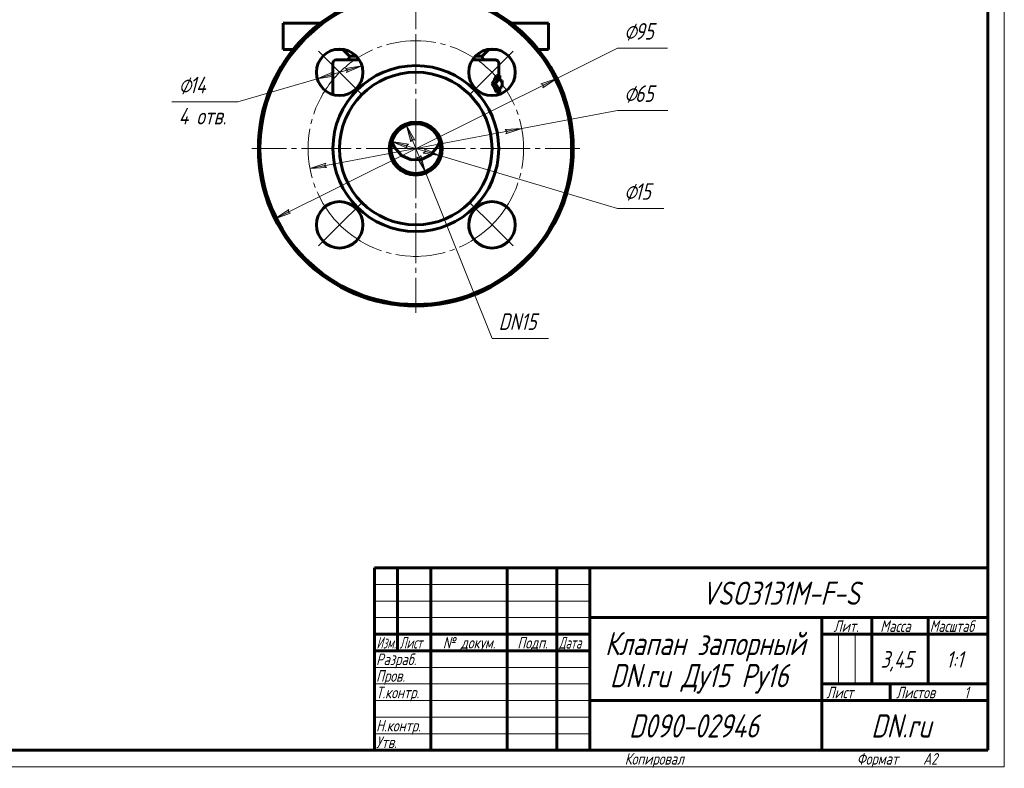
# Model space of a CAD drawing. Header units: millimetres. Extents: x 0 to 594, y 0 to 420.
# Tile 3 of 4: x 297 to 594, y 0 to 225. Entities that reach past the tile are written whole.
import ezdxf

# ---------------------------------------------------------------- set-up
doc = ezdxf.new("R2010")
doc.units = ezdxf.units.MM
for name, pattern in [('K5LT_AXLED', [19.5, 15, -1.5, 1.5, -1.5]), ('K5LT_BASIC', [0]), ('K5LT_THIN', [0])]:
    doc.linetypes.add(name, pattern=pattern)
doc.layers.add('Системный слой', color=7, linetype='Continuous')
doc.layers.add('Системный слой (1)', color=7, linetype='Continuous', true_color=0x6c6c6c)
doc.styles.add('KDIMTEXTSTYLE', font='txt', dxfattribs={"width": 0.96, "oblique": 15, "height": 5})
doc.styles.add('KTEXTSTYLE', font='txt', dxfattribs={"width": 0.96, "height": 5})
doc.dimstyles.new('KDIMSTYLE (1.00)', dxfattribs={"dimtxt": 5, "dimasz": 1, "dimexe": 2, "dimexo": 0, "dimgap": 1, "dimtad": 1, "dimtxsty": 'KDIMTEXTSTYLE', "dimsah": 1, "dimcen": 0, "dimdle": 1, "dimadec": 0, "dimazin": 0, "dimtfac": 0.667, "dimtmove": 0, "dimatfit": 3, "dimfxl": 1, "dimtvp": 1, "dimtolj": 1, "dimtzin": 0, "dimarcsym": 0})

# ---------------------------------------------------------------- blocks, each defined once
blk = doc.blocks.new('U17')
at = {"layer": 'Системный слой (1)', "color": 143, "linetype": 'K5LT_BASIC', "lineweight": 60, "true_color": 0x33acca}
for p, q in [((376.49, 216.23), (379.53, 216.23)), ((392.13, 216.23), (394.88, 216.23)), ((438.1, 216.23), (440.84, 216.23)), ((453.44, 216.23), (456.49, 216.23))]:
    blk.add_line(p, q, dxfattribs=at)
blk = doc.blocks.new('U18')
at = {"layer": 'Системный слой (1)', "color": 143, "linetype": 'K5LT_BASIC', "lineweight": 60, "true_color": 0x33acca}
for p, q in [((376.49, 224.23), (387.78, 224.23)), ((445.19, 224.23), (456.49, 224.23))]:
    blk.add_line(p, q, dxfattribs=at)
blk = doc.blocks.new('U25')
at = {"layer": 'Системный слой (1)', "color": 143, "linetype": 'K5LT_BASIC', "lineweight": 60, "true_color": 0x33acca}
for p, q in [((396.49, 214.23), (398.54, 214.23)), ((434.43, 214.23), (436.49, 214.23))]:
    blk.add_line(p, q, dxfattribs=at)
blk = doc.blocks.new('U26')
at = {"layer": 'Системный слой (1)', "color": 143, "linetype": 'K5LT_BASIC', "lineweight": 60, "true_color": 0x33acca}
for p, q in [((399.4, 213.14), (392.49, 213.14)), ((440.49, 213.14), (433.57, 213.14))]:
    blk.add_line(p, q, dxfattribs=at)
blk = doc.blocks.new('U29')
at = {"layer": 'Системный слой (1)', "color": 143, "linetype": 'K5LT_BASIC', "lineweight": 60, "true_color": 0x33acca}
for p, q in [((441.49, 212.14), (441.49, 208.41)), ((441.49, 203.41), (441.49, 202.67))]:
    blk.add_line(p, q, dxfattribs=at)
blk = doc.blocks.new('U30')
at = {"layer": 'Системный слой (1)', "color": 143, "linetype": 'K5LT_BASIC', "lineweight": 60, "true_color": 0x33acca}
for p, q in [((409.28, 188.46), (409.91, 186.9)), ((423.15, 187.07), (423.69, 188.46)), ((409.91, 186.9), (412.2, 184.27)), ((412.2, 184.27), (415.08, 183.01)), ((418.23, 183.08), (421.04, 184.48)), ((421.04, 184.48), (423.15, 187.07)), ((415.08, 183.01), (418.23, 183.08))]:
    blk.add_line(p, q, dxfattribs=at)
blk = doc.blocks.new('D2')
at = {"layer": 'Системный слой (1)'}
for points in [[(454.83, 204.73), (459.01, 207.55), (454.24, 205.91), (454.98, 205.54)], [(373.96, 165.23), (378.73, 166.87), (377.99, 167.24), (378.14, 168.05)]]:
    blk.add_hatch(color=7, dxfattribs=at).paths.add_polyline_path(points)
at = {"layer": 'Системный слой (1)', "color": 7, "linetype": 'K5LT_THIN', "lineweight": 18, "true_color": 0xffffff}
for p, q in [((459.01, 207.55), (477.29, 216.64)), ((373.96, 165.23), (459.01, 207.55)), ((454.24, 205.91), (459.01, 207.55)), ((454.98, 205.54), (454.24, 205.91)), ((459.01, 207.55), (454.83, 204.73)), ((454.83, 204.73), (454.98, 205.54)), ((373.96, 165.23), (378.14, 168.05)), ((378.73, 166.87), (373.96, 165.23)), ((378.14, 168.05), (377.99, 167.24)), ((377.99, 167.24), (378.73, 166.87))]:
    blk.add_line(p, q, dxfattribs=at)
blk.add_arc((416.49, 186.39), 47.5, 0, 28.8637, dxfattribs=at)
blk.add_wipeout([(479.29, 217.64), (479.29, 225.02), (489.92, 225.02), (489.92, 217.64)]).dxf.layer = 'Системный слой (1)'
blk.add_line((477.29, 216.64), (492.37, 216.64), dxfattribs=at)
at = {"layer": 'Системный слой (1)', "color": 7, "char_height": 5, "attachment_point": 1, "style": 'KTEXTSTYLE'}
for s, insert in [('\\fArial|b0|c204|p34;\\H5.0;\\W1.000;\\Q15;\\fGOST Type AU|b0|i0|c204|p34;\\Q15;\\W0.960;⌀', (479.29, 224.23)), ('\\fArial|b0|c204|p34;\\H5.0;\\W1.000;\\Q15;\\fGOST Type AU|b0|i0|c204|p34;\\Q15;\\W0.960;95', (482.59, 224.23))]:
    blk.add_mtext(s, dxfattribs=dict(at, insert=insert))
blk = doc.blocks.new('KDIMARROW_01')
at = {"layer": 'Системный слой'}
blk.add_hatch(color=0, dxfattribs=at).paths.add_polyline_path([(-5, -0.66), (0, 0), (-5, 0.66), (-4.5, 0)])
at = {"layer": 'Системный слой', "color": 0, "linetype": 'K5LT_THIN', "lineweight": 18}
for p, q in [((-4.5, 0), (-5, 0.66)), ((-5, 0.66), (0, 0)), ((0, 0), (-5, -0.66)), ((-5, -0.66), (-4.5, 0))]:
    blk.add_line(p, q, dxfattribs=at)
at = {"layer": 'Системный слой (1)', "color": 0, "linetype": 'K5LT_THIN', "lineweight": 18}
blk.add_line((188.9, 186.39), (187.9, 186.39), dxfattribs=at)
blk = doc.blocks.new('D3')
at = {"layer": 'Системный слой (1)'}
for points in [[(443.63, 190.84), (448.42, 192.42), (443.39, 192.14), (444, 191.58)], [(389.58, 180.64), (388.97, 181.2), (389.34, 181.94), (384.55, 180.36)]]:
    blk.add_hatch(color=7, dxfattribs=at).paths.add_polyline_path(points)
at = {"layer": 'Системный слой (1)', "color": 7, "linetype": 'K5LT_THIN', "lineweight": 18, "true_color": 0xffffff}
for p, q in [((448.42, 192.42), (477.29, 197.86)), ((384.55, 180.36), (448.42, 192.42)), ((443.39, 192.14), (448.42, 192.42)), ((444, 191.58), (443.39, 192.14)), ((448.42, 192.42), (443.63, 190.84)), ((443.63, 190.84), (444, 191.58)), ((384.55, 180.36), (389.34, 181.94)), ((389.34, 181.94), (388.97, 181.2)), ((388.97, 181.2), (389.58, 180.64)), ((389.58, 180.64), (384.55, 180.36))]:
    blk.add_line(p, q, dxfattribs=at)
blk.add_wipeout([(479.29, 198.86), (479.29, 206.24), (490.05, 206.24), (490.05, 198.86)]).dxf.layer = 'Системный слой (1)'
blk.add_line((477.29, 197.86), (492.5, 197.86), dxfattribs=at)
at = {"layer": 'Системный слой (1)', "color": 7, "char_height": 5, "attachment_point": 1, "style": 'KTEXTSTYLE'}
for s, insert in [('\\fArial|b0|c204|p34;\\H5.0;\\W1.000;\\Q15;\\fGOST Type AU|b0|i0|c204|p34;\\Q15;\\W0.960;⌀', (479.29, 205.45)), ('\\fArial|b0|c204|p34;\\H5.0;\\W1.000;\\Q15;\\fGOST Type AU|b0|i0|c204|p34;\\Q15;\\W0.960;65', (482.59, 205.45))]:
    blk.add_mtext(s, dxfattribs=dict(at, insert=insert))
blk = doc.blocks.new('D4')
at = {"layer": 'Системный слой (1)'}
for points in [[(416.17, 188.95), (413.69, 193.35), (414.94, 188.46), (415.37, 189.17)], [(419.28, 179.43), (418.03, 184.31), (417.6, 183.61), (416.81, 183.82)]]:
    blk.add_hatch(color=7, dxfattribs=at).paths.add_polyline_path(points)
at = {"layer": 'Системный слой (1)', "color": 7, "linetype": 'K5LT_THIN', "lineweight": 18, "true_color": 0xffffff}
for p, q in [((413.69, 193.35), (416.17, 188.95)), ((414.94, 188.46), (413.69, 193.35)), ((413.69, 193.35), (419.28, 179.43)), ((415.37, 189.17), (414.94, 188.46)), ((416.17, 188.95), (415.37, 189.17)), ((417.6, 183.61), (418.03, 184.31)), ((418.03, 184.31), (419.28, 179.43)), ((419.28, 179.43), (416.81, 183.82)), ((416.81, 183.82), (417.6, 183.61)), ((419.28, 179.43), (439.47, 129.12))]:
    blk.add_line(p, q, dxfattribs=at)
blk.add_wipeout([(441.47, 130.12), (441.47, 137.5), (454.01, 137.5), (454.01, 130.12)]).dxf.layer = 'Системный слой (1)'
blk.add_line((439.47, 129.12), (456.53, 129.12), dxfattribs=at)
at = {"layer": 'Системный слой (1)', "color": 7, "insert": (441.47, 136.71), "char_height": 5, "attachment_point": 1, "style": 'KTEXTSTYLE'}
blk.add_mtext('\\fArial|b0|c204|p34;\\H5.0;\\W1.000;\\Q15;\\fGOST Type AU|b0|i0|c204|p34;\\Q15;\\W0.960;DN15', dxfattribs=at)
blk = doc.blocks.new('D5')
at = {"layer": 'Системный слой (1)'}
for points in [[(395.61, 209.3), (400.23, 211.32), (395.24, 210.56), (395.9, 210.07)], [(391.77, 208.18), (391.1, 208.67), (391.4, 209.44), (386.78, 207.42)]]:
    blk.add_hatch(color=7, dxfattribs=at).paths.add_polyline_path(points)
at = {"layer": 'Системный слой (1)', "color": 7, "linetype": 'K5LT_THIN', "lineweight": 18, "true_color": 0xffffff}
for p, q in [((400.23, 211.32), (386.78, 207.42)), ((395.24, 210.56), (400.23, 211.32)), ((400.23, 211.32), (395.61, 209.3)), ((386.78, 207.42), (391.4, 209.44)), ((391.77, 208.18), (386.78, 207.42)), ((391.4, 209.44), (391.1, 208.67)), ((391.1, 208.67), (391.77, 208.18)), ((395.9, 210.07), (395.24, 210.56)), ((395.61, 209.3), (395.9, 210.07)), ((386.78, 207.42), (362.8, 200.45))]:
    blk.add_line(p, q, dxfattribs=at)
blk.add_wipeout([(344.93, 192.07), (344.93, 208.83), (360.17, 208.83), (360.17, 192.07)]).dxf.layer = 'Системный слой (1)'
blk.add_line((362.8, 200.45), (342.93, 200.45), dxfattribs=at)
at = {"layer": 'Системный слой (1)', "color": 7, "char_height": 5, "attachment_point": 1, "style": 'KTEXTSTYLE'}
for s, insert in [('\\fArial|b0|c204|p34;\\H5.0;\\W1.000;\\Q15;\\fGOST Type AU|b0|i0|c204|p34;\\Q15;\\W0.960;⌀', (344.93, 208.04)), ('\\fArial|b0|c204|p34;\\H5.0;\\W1.000;\\Q15;\\fGOST Type AU|b0|i0|c204|p34;\\Q15;\\W0.960;14', (348.23, 208.04)), ('\\fArial|b0|c204|p34;\\H5.0;\\W1.000;\\Q15;\\fGOST Type AU|b0|i0|c204|p34;\\Q15;\\W0.960;4 отв.', (344.93, 198.66))]:
    blk.add_mtext(s, dxfattribs=dict(at, insert=insert))
blk = doc.blocks.new('D6')
at = {"layer": 'Системный слой (1)'}
for points in [[(413.61, 187.24), (414.28, 187.73), (409.29, 188.52), (413.9, 186.47)], [(423.68, 184.26), (419.07, 186.31), (419.36, 185.54), (418.69, 185.05)]]:
    blk.add_hatch(color=7, dxfattribs=at).paths.add_polyline_path(points)
at = {"layer": 'Системный слой (1)', "color": 7, "linetype": 'K5LT_THIN', "lineweight": 18, "true_color": 0xffffff}
for p, q in [((409.29, 188.52), (414.28, 187.73)), ((413.9, 186.47), (409.29, 188.52)), ((409.29, 188.52), (423.68, 184.26)), ((414.28, 187.73), (413.61, 187.24)), ((413.61, 187.24), (413.9, 186.47)), ((418.69, 185.05), (419.36, 185.54)), ((423.68, 184.26), (418.69, 185.05)), ((419.36, 185.54), (419.07, 186.31)), ((419.07, 186.31), (423.68, 184.26)), ((423.68, 184.26), (477.29, 168.36))]:
    blk.add_line(p, q, dxfattribs=at)
blk.add_wipeout([(479.29, 169.36), (479.29, 176.74), (488.91, 176.74), (488.91, 169.36)]).dxf.layer = 'Системный слой (1)'
blk.add_line((477.29, 168.36), (491.31, 168.36), dxfattribs=at)
at = {"layer": 'Системный слой (1)', "color": 7, "char_height": 5, "attachment_point": 1, "style": 'KTEXTSTYLE'}
for s, insert in [('\\fArial|b0|c204|p34;\\H5.0;\\W1.000;\\Q15;\\fGOST Type AU|b0|i0|c204|p34;\\Q15;\\W0.960;⌀', (479.29, 175.95)), ('\\fArial|b0|c204|p34;\\H5.0;\\W1.000;\\Q15;\\fGOST Type AU|b0|i0|c204|p34;\\Q15;\\W0.960;15', (482.59, 175.95))]:
    blk.add_mtext(s, dxfattribs=dict(at, insert=insert))
blk = doc.blocks.new('U32')
at = {"layer": 'Системный слой (1)', "color": 30, "linetype": 'K5LT_AXLED', "lineweight": 18, "true_color": 0xff8000}
for q in [(416.49, 235.89), (366.99, 186.39), (465.99, 186.39), (416.49, 136.89)]:
    blk.add_line((416.49, 186.39), q, dxfattribs=at)
blk = doc.blocks.new('U34')
at = {"layer": 'Системный слой (1)', "color": 30, "linetype": 'K5LT_AXLED', "lineweight": 18, "true_color": 0xff8000}
for p, q in [((393.5, 209.37), (387.14, 215.73)), ((439.47, 209.37), (445.83, 215.73)), ((399.87, 203.01), (393.5, 209.37)), ((433.1, 203.01), (439.47, 209.37)), ((399.87, 169.77), (393.5, 163.41)), ((433.1, 169.77), (439.47, 163.41)), ((393.5, 163.41), (387.14, 157.04)), ((439.47, 163.41), (445.83, 157.04))]:
    blk.add_line(p, q, dxfattribs=at)
for start, end in [(45, 135), (135, 225), (315, 45), (225, 315)]:
    blk.add_arc((416.49, 186.39), 32.5, start, end, dxfattribs=at)
blk = doc.blocks.new('U35')
at = {"color": 7, "linetype": 'K5LT_THIN', "lineweight": 18, "true_color": 0xffffff}
for p, q in [((594, 420), (594, 0)), ((404, 55), (469, 55)), ((404, 50), (469, 50)), ((404, 45), (469, 45)), ((543.96, 25), (543.96, 40)), ((548.98, 25), (548.98, 40)), ((404, 30), (469, 30)), ((404, 25), (469, 25)), ((404, 20), (469, 20)), ((404, 15), (469, 15)), ((404, 10), (469, 10)), ((594, 0), (0, 0))]:
    blk.add_line(p, q, dxfattribs=at)
at = {"color": 143, "linetype": 'K5LT_BASIC', "lineweight": 60, "true_color": 0x33acca}
for p, q in [((589, 415), (589, 5)), ((404, 60), (589, 60)), ((404, 5), (404, 60)), ((411, 35), (411, 60)), ((421, 5), (421, 60)), ((444, 5), (444, 60)), ((459, 5), (459, 60)), ((469, 5), (469, 60)), ((469, 45), (589, 45)), ((539, 5), (539, 45)), ((554, 25), (554, 45)), ((571, 25), (571, 45)), ((404, 40), (469, 40)), ((539, 40), (554, 40)), ((554, 40), (589, 40)), ((404, 35), (469, 35)), ((539, 25), (589, 25)), ((559.57, 20), (559.57, 25)), ((469, 20), (539, 20)), ((539, 20), (589, 20)), ((589, 5), (20, 5))]:
    blk.add_line(p, q, dxfattribs=at)
at = {"color": 7, "attachment_point": 1, "style": 'KTEXTSTYLE'}
for s, insert, char_height in [('\\fArial|b0|c204|p34;\\H5.0;\\W1.000;\\Q15;\\fGOST Type AU|b0|i0|c204|p34;\\Q15;\\W0.960;\\H7.00;VSO3131M-F-S', (502.72, 55.86), 7), ('\\fArial|b0|c204|p34;\\H5.0;\\W1.000;\\Q15;\\fGOST Type AU|b0|i0|c204|p34;\\Q15;\\W0.926;\\H3.50;Масштаб', (571.52, 44.18), 3.5), ('\\fArial|b0|c204|p34;\\H5.0;\\W1.000;\\Q15;\\fGOST Type AU|b0|i0|c204|p34;\\Q15;\\W0.960;\\H3.50;Лит.', (542.47, 44.18), 3.5), ('\\fArial|b0|c204|p34;\\H5.0;\\W1.000;\\Q15;\\fGOST Type AU|b0|i0|c204|p34;\\Q15;\\W0.960;\\H3.50;Масса', (556.58, 44.18), 3.5), ('\\fArial|b0|c204|p34;\\H5.0;\\W1.000;\\Q15;\\fGOST Type AU|b0|i0|c204|p34;\\Q15;\\W0.786;\\H3.50;Изм.', (404.62, 39.18), 3.5), ('\\fArial|b0|c204|p34;\\H5.0;\\W1.000;\\Q15;\\fGOST Type AU|b0|i0|c204|p34;\\Q15;\\W0.800;\\H3.50;Лист', (411.61, 39.18), 3.5), ('\\fArial|b0|c204|p34;\\H5.0;\\W1.000;\\Q15;\\fGOST Type AU|b0|i0|c204|p34;\\Q15;\\W0.960;\\H3.50;№ докум.', (424.63, 39.18), 3.5), ('\\fArial|b0|c204|p34;\\H5.0;\\W1.000;\\Q15;\\fGOST Type AU|b0|i0|c204|p34;\\Q15;\\W0.960;\\H3.50;Подп.', (447.1, 39.18), 3.5), ('\\fArial|b0|c204|p34;\\H5.0;\\W1.000;\\Q15;\\fGOST Type AU|b0|i0|c204|p34;\\Q15;\\W0.800;\\H3.50;Дата', (459.61, 39.18), 3.5), ('\\fArial|b0|c204|p34;\\H5.0;\\W1.000;\\Q15;\\fGOST Type AU|b0|i0|c204|p34;\\Q15;\\W0.960;\\H7.00;Клапан запорный', (473.56, 40.69), 7), ('\\fArial|b0|c204|p34;\\H5.0;\\W1.000;\\Q15;\\fGOST Type AU|b0|i0|c204|p34;\\Q15;\\W0.960;\\H3.50;Разраб.', (404.5, 34.18), 3.5), ('\\fArial|b0|c204|p34;\\H5.0;\\W1.000;\\Q15;\\fGOST Type AU|b0|i0|c204|p34;\\Q15;\\W0.960;3,45', (556.7, 34.9), 5), ('\\fArial|b0|c204|p34;\\H5.0;\\W1.000;\\Q15;\\fGOST Type AU|b0|i0|c204|p34;\\Q15;\\W0.960;{\\c16737820;1:1}', (576.44, 34.9), 5), ('\\fArial|b0|c204|p34;\\H5.0;\\W1.000;\\Q15;\\fGOST Type AU|b0|i0|c204|p34;\\Q15;\\W0.960;\\H7.00;DN.ru Ду15 Ру16', (475.04, 31.02), 7), ('\\fArial|b0|c204|p34;\\H5.0;\\W1.000;\\Q15;\\fGOST Type AU|b0|i0|c204|p34;\\Q15;\\W0.960;\\H3.50;Пров.', (404.5, 29.18), 3.5), ('\\fArial|b0|c204|p34;\\H5.0;\\W1.000;\\Q15;\\fGOST Type AU|b0|i0|c204|p34;\\Q15;\\W0.960;\\H3.50;Т.контр.', (404.5, 24.18), 3.5), ('\\fArial|b0|c204|p34;\\H5.0;\\W1.000;\\Q15;\\fGOST Type AU|b0|i0|c204|p34;\\Q15;\\W0.960;\\H3.50;Лист', (540.32, 24.18), 3.5), ('\\fArial|b0|c204|p34;\\H5.0;\\W1.000;\\Q15;\\fGOST Type AU|b0|i0|c204|p34;\\Q15;\\W0.960;\\H3.50;Листов', (561.36, 24.18), 3.5), ('\\fArial|b0|c204|p34;\\H5.0;\\W1.000;\\Q15;\\fGOST Type AU|b0|i0|c204|p34;\\Q15;\\W0.960;\\H3.50;1', (581.91, 24.18), 3.5), ('\\fArial|b0|c204|p34;\\H5.0;\\W1.000;\\Q15;\\fGOST Type AU|b0|i0|c204|p34;\\Q15;\\W0.960;\\H7.00;D090-02946', (480.78, 15.86), 7), ('\\fArial|b0|c204|p34;\\H5.0;\\W1.000;\\Q15;\\fGOST Type AU|b0|i0|c204|p34;\\Q15;\\W0.960;\\H7.00;DN.ru', (553.84, 15.86), 7), ('\\fArial|b0|c204|p34;\\H5.0;\\W1.000;\\Q15;\\fGOST Type AU|b0|i0|c204|p34;\\Q15;\\W0.960;\\H3.50;Н.контр.', (404.5, 14.18), 3.5), ('\\fArial|b0|c204|p34;\\H5.0;\\W1.000;\\Q15;\\fGOST Type AU|b0|i0|c204|p34;\\Q15;\\W0.960;\\H3.50;Утв.', (404.5, 9.18), 3.5), ('\\fArial|b0|c204|p34;\\H5.0;\\W1.000;\\Q15;\\fGOST Type AU|b0|i0|c204|p34;\\Q15;\\W0.960;\\H3.50;Копировал', (479.5, 4.18), 3.5), ('\\fArial|b0|c204|p34;\\H5.0;\\W1.000;\\Q15;\\fGOST Type AU|b0|i0|c204|p34;\\Q15;\\W0.960;\\H3.50;Формат', (549.5, 4.18), 3.5), ('\\fArial|b0|c204|p34;\\H5.0;\\W1.000;\\Q15;\\fGOST Type AU|b0|i0|c204|p34;\\Q15;\\W0.960;\\H3.50;A2', (569.5, 4.18), 3.5)]:
    blk.add_mtext(s, dxfattribs=dict(at, insert=insert, char_height=char_height))

msp = doc.modelspace()

# ---------------------------------------------------------------- linework, layer by layer
at = {"layer": 'Системный слой (1)', "color": 143, "linetype": 'K5LT_BASIC', "lineweight": 60, "true_color": 0x33acca}
for p, q in [((376.485, 216.235), (376.485, 224.235)), ((456.485, 216.235), (456.485, 224.235)), ((394.485, 216.235), (396.485, 214.235)), ((396.485, 214.14), (396.485, 214.235)), ((438.485, 216.235), (436.485, 214.235)), ((436.485, 214.14), (436.485, 214.235)), ((391.485, 212.14), (391.485, 202.668)), ((440.825, 208.405), (441.851, 208.405)), ((441.851, 208.405), (441.851, 206.905)), ((439.382, 205.905), (440.47, 205.905)), ((442.485, 206.905), (441.851, 206.905)), ((442.485, 206.905), (442.485, 204.905)), ((440.825, 203.405), (441.851, 203.405)), ((442.485, 204.905), (441.851, 204.905)), ((441.851, 204.905), (441.851, 203.405))]:
    msp.add_line(p, q, dxfattribs=at)
for centre, radius in [((416.485, 186.39), 47), ((393.504, 209.37), 7), ((439.466, 209.37), 7), ((416.485, 186.39), 25), ((416.485, 186.39), 23), ((416.485, 186.39), 8), ((416.485, 186.39), 7.5), ((393.504, 163.409), 7), ((439.466, 163.409), 7)]:
    msp.add_circle(centre, radius, dxfattribs=at)
for centre, radius, start, end in [((416.485, 186.39), 47.5, 0, 180), ((395.485, 214.14), 1, 270, 0), ((437.485, 214.14), 1, 180, 270), ((392.485, 212.14), 1, 90, 180), ((440.485, 212.14), 1, 0, 90), ((416.485, 186.39), 47.5, 180, 0), ((439.466, 163.409), 7, 113.83718, 179.99856), ((439.466, 163.409), 7, 179.99856, 195.23302)]:
    msp.add_arc(centre, radius, start, end, dxfattribs=at)
for centre, major_axis, start_param, end_param in [((416.485, 211.7), (25, 0), 5.8700457, 6.0528729), ((416.485, 211.7), (26, 0), 5.886845, 6.0618817), ((416.485, 200.11), (25, 0), 0.2303124, 0.4131396), ((416.485, 200.11), (26, 0), 0.2213036, 0.3963403)]:
    msp.add_ellipse(centre, major_axis=major_axis, ratio=0.5773503, start_param=start_param, end_param=end_param, dxfattribs=at)

# ---------------------------------------------------------------- block references
at = {"layer": 'Системный слой (1)'}
for name in ['U18', 'U17', 'U25', 'U26', 'U29', 'U30']:
    msp.add_blockref(name, (0, 0), dxfattribs=at)

# ---------------------------------------------------------------- next in the draw order: dimensions: what is measured, and where the dimension line sits
at = {"layer": 'Системный слой (1)', "color": 7}
dim = msp.add_diameter_dim_2p(p1=(373.958, 165.231), p2=(459.013, 207.548), dimstyle='KDIMSTYLE (1.00)', override={"dimtih": 1, "dimtoh": 1, "dimpost": '\\fGOST Type AU|b0|c204|p34;\\H5.0;\\W0.960;\\Q15;<>', "dimblk1": 'KDIMARROW_01', "dimblk2": 'KDIMARROW_01', "dimclrt": 7, "dimtol": 1, "dimtp": 0, "dimtm": 0, "dimtdec": 5, "dimtmove": 1, "dimatfit": 2, "dimtolj": 1}, dxfattribs=at)
dim.commit()
dim.dimension.update_dxf_attribs({"geometry": 'D2', "text_midpoint": (479.286, 216.64), "dimtype": 163})

# ---------------------------------------------------------------- next in the draw order: linework, layer by layer
at = {"layer": 'Системный слой (1)', "color": 30, "linetype": 'K5LT_AXLED', "lineweight": 18, "true_color": 0xff8000}
msp.add_line((416.485, 223.235), (416.485, 237.235), dxfattribs=at)

# ---------------------------------------------------------------- next in the draw order: dimensions: what is measured, and where the dimension line sits
at = {"layer": 'Системный слой (1)', "color": 7}
dim = msp.add_diameter_dim_2p(p1=(384.549, 180.363), p2=(448.422, 192.416), dimstyle='KDIMSTYLE (1.00)', override={"dimtih": 1, "dimtoh": 1, "dimpost": '\\fGOST Type AU|b0|c204|p34;\\H5.0;\\W0.960;\\Q15;<>', "dimblk1": 'KDIMARROW_01', "dimblk2": 'KDIMARROW_01', "dimclrt": 7, "dimtol": 1, "dimtp": 0, "dimtm": 0, "dimtdec": 5, "dimtmove": 1, "dimatfit": 2, "dimtolj": 1}, dxfattribs=at)
dim.commit()
dim.dimension.update_dxf_attribs({"geometry": 'D3', "text_midpoint": (479.286, 197.862), "dimtype": 163})

# ---------------------------------------------------------------- next in the draw order: dimensions: what is measured, and where the dimension line sits
dim = msp.add_diameter_dim_2p(p1=(400.226, 211.324), p2=(386.782, 207.417), dimstyle='KDIMSTYLE (1.00)', override={"dimtih": 1, "dimtoh": 1, "dimpost": '\\fGOST Type AU|b0|c204|p34;\\H5.0;\\W0.960;\\Q15;<>\\X\\fGOST Type AU|b0|c204|p34;\\H5.0;\\W0.960;\\Q15;\\fGOST Type AU|b0|i0|c204|p34;\\Q15;4 отв.', "dimblk1": 'KDIMARROW_01', "dimblk2": 'KDIMARROW_01', "dimclrt": 7, "dimtol": 1, "dimtp": 0, "dimtm": 0, "dimtdec": 5, "dimtmove": 1, "dimatfit": 2, "dimtolj": 1}, dxfattribs=at)
dim.commit()
dim.dimension.update_dxf_attribs({"geometry": 'D5', "text_midpoint": (360.801, 200.449)})
dim = msp.add_diameter_dim_2p(p1=(413.692, 193.35), p2=(419.278, 179.429), dimstyle='KDIMSTYLE (1.00)', override={"dimtih": 1, "dimtoh": 1, "dimpost": '\\fGOST Type AU|b0|c204|p34;\\H5.0;\\W0.960;\\Q15;<>', "dimblk1": 'KDIMARROW_01', "dimblk2": 'KDIMARROW_01', "dimclrt": 7, "dimtol": 1, "dimtp": 0, "dimtm": 0, "dimtdec": 5, "dimtmove": 1, "dimatfit": 2, "dimtolj": 1}, dxfattribs=at)
dim.commit()
dim.dimension.update_dxf_attribs({"geometry": 'D4', "text_midpoint": (441.466, 129.121), "dimtype": 163})

# ---------------------------------------------------------------- next in the draw order: dimensions: what is measured, and where the dimension line sits
dim = msp.add_diameter_dim_2p(p1=(409.295, 188.522), p2=(423.676, 184.257), dimstyle='KDIMSTYLE (1.00)', override={"dimtih": 1, "dimtoh": 1, "dimpost": '\\fGOST Type AU|b0|c204|p34;\\H5.0;\\W0.960;\\Q15;<>', "dimblk1": 'KDIMARROW_01', "dimblk2": 'KDIMARROW_01', "dimclrt": 7, "dimtol": 1, "dimtp": 0, "dimtm": 0, "dimtdec": 5, "dimtmove": 1, "dimatfit": 2, "dimtolj": 1}, dxfattribs=at)
dim.commit()
dim.dimension.update_dxf_attribs({"geometry": 'D6', "text_midpoint": (479.286, 168.358), "dimtype": 163})

# ---------------------------------------------------------------- next in the draw order: block references
msp.add_blockref('U35', (0, 0))
at = {"layer": 'Системный слой (1)'}
for name in ['U32', 'U34']:
    msp.add_blockref(name, (0, 0), dxfattribs=at)

doc.saveas('drawing.dxf')
